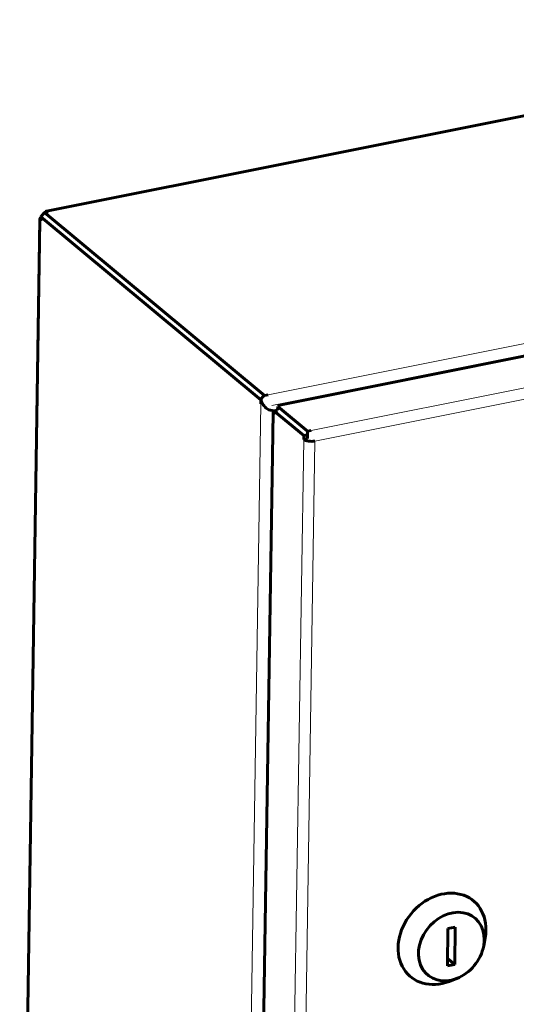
# Model space of a CAD drawing. Header units: millimetres. Extents: x 0 to 420, y 0 to 297.
# Tile 14 of 26: x 295 to 325, y 114 to 174. Entities that reach past the tile are written whole.
import ezdxf

# ---------------------------------------------------------------- set-up
doc = ezdxf.new("R2010")
doc.units = ezdxf.units.MM
doc.linetypes.add('K5LT_BASIC', pattern=[0])
doc.linetypes.add('K5LT_THIN', pattern=[0])
for name, color, linetype, true_color in [('G', 3, 'Continuous', 0x00ff00), ('R', 1, 'Continuous', 0xff0000), ('WELDING', 7, 'Continuous', 0xffffff)]:
    doc.layers.add(name, color=color, linetype=linetype, true_color=true_color)

msp = doc.modelspace()

# ---------------------------------------------------------------- linework, layer by layer
at = {"layer": 'G', "color": 5, "linetype": 'K5LT_BASIC', "lineweight": 60, "true_color": 0x0000ff}
for p, q in [((355.237, 173.578), (296.88, 161.931)), ((296.762, 161.851), (296.536, 161.579)), ((296.762, 161.851), (296.985, 161.895)), ((310.152, 150.72), (296.762, 161.851)), ((311.064, 150.14), (369.421, 161.787)), ((296.478, 161.449), (295.485, 97.602)), ((296.533, 161.352), (296.536, 161.579)), ((296.536, 161.579), (309.926, 150.448)), ((309.926, 150.448), (309.923, 150.221)), ((310.375, 150.764), (310.152, 150.72)), ((310.716, 149.561), (310.72, 149.788)), ((310.72, 149.788), (310.943, 149.833)), ((310.72, 149.788), (312.536, 148.279)), ((310.942, 149.832), (310.935, 149.838)), ((310.946, 150.06), (310.943, 149.833)), ((312.762, 148.55), (310.946, 150.06)), ((309.669, 85.811), (310.662, 149.658)), ((312.762, 148.55), (312.758, 148.323)), ((312.985, 148.595), (312.762, 148.55)), ((312.536, 148.279), (312.532, 148.052)), ((312.755, 148.096), (312.532, 148.052)), ((312.536, 148.279), (312.758, 148.323)), ((312.758, 148.323), (312.755, 148.096)), ((321.311, 118.293), (321.276, 116.021)), ((321.757, 118.382), (321.311, 118.293)), ((321.722, 116.11), (321.757, 118.382)), ((323.485, 117.238), (323.573, 117.722)), ((321.283, 116.475), (321.722, 116.11)), ((321.276, 116.021), (321.722, 116.11)), ((321.84, 115.26), (321.381, 115.084))]:
    msp.add_line(p, q, dxfattribs=at)
for centre, major_axis, ratio, start_param, end_param in [((296.978, 161.441), (-0.098, 0.49), 0.417858, 0, 0.476726), ((296.978, 161.441), (-0.098, 0.49), 0.417858, 5.80646, 6.283185), ((296.978, 161.441), (-0.5, 0.008), 0.416891, 5.805515, 6.283185), ((296.978, 161.441), (-0.5, 0.008), 0.416891, 0, 0.47767), ((311.162, 149.65), (-0.5, 0.008), 0.416891, 5.805515, 6.283185), ((311.162, 149.65), (-0.098, 0.49), 0.417858, 0, 0.476726), ((311.162, 149.65), (-0.5, 0.008), 0.416891, 0, 0.47767), ((312.977, 148.14), (-0.5, 0.008), 0.416891, 0.47767, 2.048467), ((320.949, 117.673), (1.918, 2.307), 0.807215, 5.49663, 10.387132), ((321.517, 117.202), (1.438, 1.73), 0.807215, 5.49663, 10.387132), ((320.949, 117.673), (1.918, 2.307), 0.807215, 5.320831, 5.49663), ((321.517, 117.202), (1.438, 1.73), 0.807215, 5.320831, 5.49663), ((321.517, 117.202), (1.438, 1.73), 0.807215, 4.103947, 5.320831)]:
    msp.add_ellipse(centre, major_axis=major_axis, ratio=ratio, start_param=start_param, end_param=end_param, dxfattribs=at)
at = {"layer": 'R', "color": 7, "linetype": 'K5LT_THIN', "lineweight": 18}
for p, q in [((310.375, 150.764), (368.732, 162.411)), ((310.595, 150.121), (368.952, 161.768)), ((295.54, 97.506), (296.533, 161.352)), ((371.341, 160.242), (312.985, 148.595)), ((371.561, 159.599), (313.204, 147.952)), ((308.93, 86.374), (309.923, 150.221)), ((312.532, 148.052), (311.539, 84.205)), ((313.204, 147.952), (312.212, 84.105))]:
    msp.add_line(p, q, dxfattribs=at)
at = {"layer": 'WELDING', "color": 5, "linetype": 'K5LT_BASIC', "lineweight": 60, "true_color": 0x0000ff}
for points, knots in [([(310.152, 150.72), (310.101, 150.696), (310.057, 150.666), (310.022, 150.628), (309.976, 150.58), (309.945, 150.52), (309.926, 150.448)], [0, 0, 0, 0, 1, 1, 1, 2, 2, 2, 2]), ([(310.72, 149.788), (310.565, 149.793), (310.429, 149.831), (310.313, 149.902), (310.216, 149.963), (310.128, 150.058), (310.062, 150.154), (310.002, 150.242), (309.957, 150.34), (309.926, 150.448)], [0, 0, 0, 0, 1, 1, 1, 2, 2, 2, 3, 3, 3, 3])]:
    msp.add_open_spline(points, degree=3, knots=knots, dxfattribs=at)

doc.saveas('drawing.dxf')
